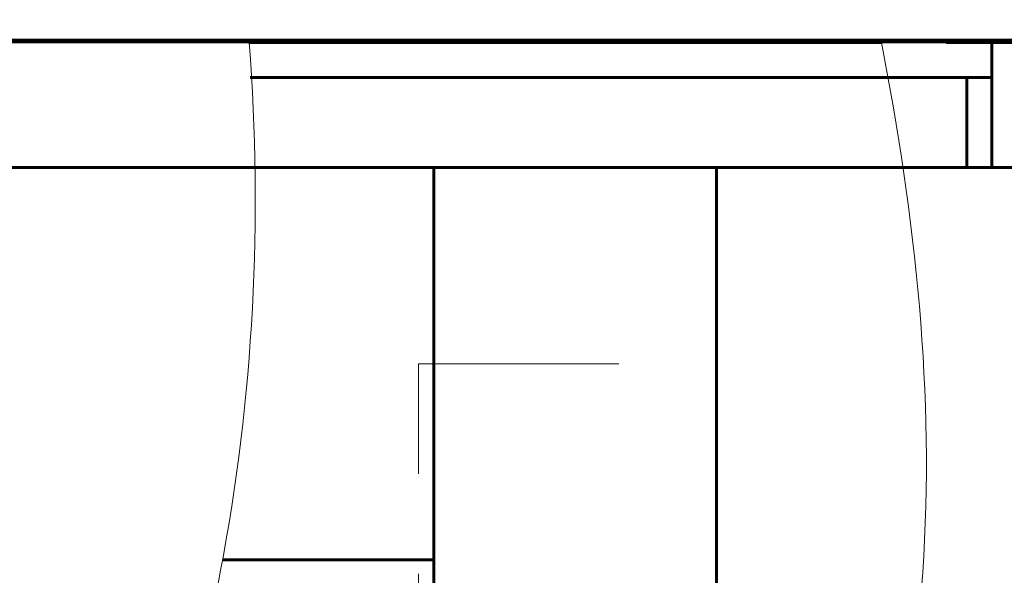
# Model space of a CAD drawing. Header units: millimetres. Extents: x 0 to 420, y 0 to 297.
# Tile 13 of 66: x 59 to 79, y 145 to 157. Entities that reach past the tile are written whole.
import ezdxf

# ---------------------------------------------------------------- set-up
doc = ezdxf.new("R2010")
doc.units = ezdxf.units.MM
for name, pattern in [('K5LT32769', [6, 4, -2]), ('K5LT_BASIC', [0]), ('K5LT_THIN', [0])]:
    doc.linetypes.add(name, pattern=pattern)
doc.layers.add('Системный слой', color=7, linetype='Continuous')

# ---------------------------------------------------------------- blocks, each defined once
blk = doc.blocks.new('U13')
at = {"layer": 'Системный слой', "linetype": 'K5LT32769', "lineweight": 0}
for p, q in [((67.439, 149.67), (73.395, 149.67)), ((67.439, 105.464), (67.439, 149.67)), ((73.395, 149.67), (73.395, 105.464))]:
    blk.add_line(p, q, dxfattribs=at)

msp = doc.modelspace()

# ---------------------------------------------------------------- linework, layer by layer
at = {"layer": 'Системный слой', "linetype": 'K5LT_BASIC', "lineweight": 60}
for p, q in [((46.253, 156.137), (75.986, 156.137)), ((46.253, 156.137), (114.053, 156.137)), ((46.286, 156.104), (77.984, 156.104)), ((46.286, 156.104), (90.986, 156.104)), ((76.395, 156.095), (64.054, 156.095)), ((76.688, 156.095), (76.395, 156.095)), ((77.984, 156.104), (77.979, 156.105)), ((78.895, 156.095), (77.985, 156.095)), ((78.895, 156.095), (79.395, 156.095)), ((78.895, 153.595), (78.895, 156.095)), ((64.073, 155.395), (78.895, 155.395)), ((78.046, 155.395), (78.395, 155.395)), ((78.895, 155.395), (78.395, 155.395)), ((78.395, 153.595), (78.395, 155.395)), ((66.695, 153.595), (46.329, 153.595)), ((64.11, 153.595), (67.745, 153.595)), ((66.695, 153.595), (67.745, 153.595)), ((67.745, 152.795), (67.745, 153.595)), ((67.745, 153.595), (73.395, 153.595)), ((67.745, 153.595), (73.395, 153.595)), ((67.745, 145.745), (67.745, 153.595)), ((73.395, 106.095), (73.395, 153.595)), ((73.395, 153.595), (78.895, 153.595)), ((73.395, 106.095), (73.395, 153.595)), ((73.395, 153.595), (77.074, 153.595)), ((79.395, 153.595), (78.895, 153.595)), ((63.524, 145.745), (67.745, 145.745)), ((67.745, 106.095), (67.745, 145.745))]:
    msp.add_line(p, q, dxfattribs=at)
msp.add_ellipse((75.986, 156.102), major_axis=(2, 0), ratio=0.017455, start_param=0.087266, end_param=1.570796, dxfattribs=at)
at = {"layer": 'Системный слой', "linetype": 'K5LT_THIN', "lineweight": 18}
for points, knots in [([(64.054, 156.095), (64.33, 152.558), (64.067, 147.551), (62.446, 141.044), (61.145, 136.417), (60.091, 131.774), (59.752, 127.626), (59.89, 123.857), (60.403, 120.06), (61.412, 115.786), (63.335, 110.205), (65.173, 106.12), (66.311, 103.586)], [0, 0, 0, 0, 2.358917, 3.307655, 4.462035, 5.563947, 6.469912, 7.227759, 8.072981, 9.018129, 10.149208, 12, 12, 12, 12]), ([(76.688, 156.095), (77.365, 152.622), (77.895, 147.802), (77.07, 141.552), (76.337, 137.381), (75.73, 133.031), (75.798, 128.802), (76.324, 124.585), (76.936, 120.34), (77.249, 116.291), (76.981, 112.646), (76.214, 108.488), (75.383, 105.494), (74.854, 103.586)], [0, 0, 0, 0, 2.614479, 3.512213, 4.631275, 5.734535, 6.733548, 7.736573, 8.859495, 9.892615, 10.714853, 11.543002, 13, 13, 13, 13])]:
    msp.add_open_spline(points, degree=3, knots=knots, dxfattribs=at)

# ---------------------------------------------------------------- block references
at = {"layer": 'Системный слой'}
msp.add_blockref('U13', (0, 0), dxfattribs=at)

doc.saveas('drawing.dxf')
